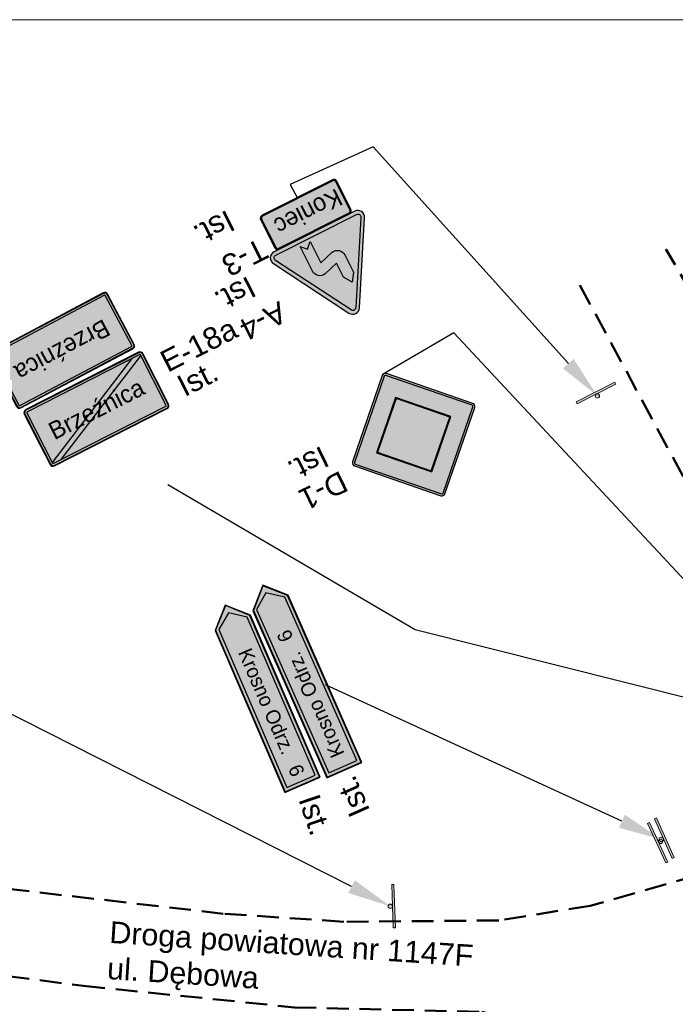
# Model space of a CAD drawing. Header units: millimetres. Extents: x -32728 to 16036, y -21222 to 1675.
# Tile 38 of 58: x 3018 to 3049, y 1627 to 1673. Entities that reach past the tile are written whole.
import ezdxf
from ezdxf import colors
from ezdxf.entities.mleader import LeaderData, LeaderLine
from ezdxf.math import Vec2, Vec3

# ---------------------------------------------------------------- set-up
doc = ezdxf.new("R2010")
doc.units = ezdxf.units.MM
doc.linetypes.add('2', pattern=[1.5, 1, -0.5])
doc.layers.add('0  podklady', color=250, linetype='Continuous', lineweight=5, plot=False)
doc.layers.add('10 znaki pionowe istniejące', color=251, linetype='Continuous', lineweight=15)
doc.layers.add('2 krawedz jezdni', color=7, linetype='2', lineweight=50, true_color=0x000000)
doc.layers.add('4 wymiary', color=7, linetype='Continuous', lineweight=15, true_color=0x000000)
for name, color, linetype, true_color in [('ZWTraffic_Grey_0_0_0', 7, 'Continuous', 0x000000), ('ZWTraffic_Grey_0_148_66', 7, 'Continuous', 0x5e5e5e), ('ZWTraffic_Grey_1', 7, 'Continuous', 0x4c4c4c), ('ZWTraffic_Grey_2', 7, 'Continuous', 0xe1e1e1), ('ZWTraffic_Grey_255_0_0', 7, 'Continuous', 0x4c4c4c), ('ZWTraffic_Grey_255_255_255', 7, 'Continuous', 0xffffff), ('ZWTraffic_Grey_40', 7, 'Continuous', 0xbcbcbc)]:
    doc.layers.add(name, color=color, linetype=linetype, true_color=true_color)
doc.styles.add('Drogowy', font='Drogowa.ttf')
doc.styles.add('plan', font='arial.ttf', dxfattribs={"height": 1})
doc.styles.get("Standard").update_dxf_attribs({"font": 'arial.ttf'})
picture_1 = doc.add_image_def('image31.png', size_in_pixel=(1892, 893))

# ---------------------------------------------------------------- blocks, each defined once
blk = doc.blocks.new('Słupek')
h = blk.add_hatch(color=256)
h.paths.add_polyline_path([(-50, -5), (0, -5), (50, -5), (50, -10), (-50, -10)])
h.paths.add_polyline_path([(5, 0, 1), (-5, 0, 1)])
at = {"color": 7}
blk.add_lwpolyline([(-50, -5), (50, -5), (50, -10), (-50, -10)], close=True, dxfattribs=at)
blk.add_circle((0, 0), 5, dxfattribs=at)
blk = doc.blocks.new('P_Opis_Pionowe')
for tag, p in [('Symbol', (0, 0)), ('Stan', (5, 0))]:
    blk.add_attdef(tag, p, '', height=1)
at = {"flags": 1}
for tag, p in [('Wielkość', (0, -1.2)), ('Odblaskowość', (0, -2.4)), ('Aktywny', (0, -3.6)), ('Ilość', (0, -4.8)), ('Dodatkowe', (0, -6)), ('Kilometraż', (0, -7.2)), ('NrDrogi', (0, -8.4))]:
    blk.add_attdef(tag, p, '', height=1, dxfattribs=at)
blk = doc.blocks.new('T-3_')
at = {"layer": 'ZWTraffic_Grey_0_0_0'}
h = blk.add_hatch(color=256, dxfattribs=at)
h.dxf.hatch_style = 1
h.paths.add_polyline_path([(-392.5, 320), (-392.5, 30, 0.414214), (-362.5, 0), (362.5, 0, 0.414214), (392.5, 30), (392.5, 320, 0.414214), (362.5, 350), (-362.5, 350, 0.414214)])
h.paths.add_polyline_path([(-382.5, 320), (-382.5, 30, 0.414214), (-362.5, 10), (362.5, 10, 0.414214), (382.5, 30), (382.5, 320, 0.414214), (362.5, 340), (-362.5, 340, 0.414214)], flags=16)
h.paths.add_polyline_path([(-356.2, 286.6), (-356.2, 43.5), (339.6, 43.5), (339.6, 286.6)], flags=8)
at = {"layer": 'ZWTraffic_Grey_40'}
h = blk.add_hatch(color=256, dxfattribs=at)
h.dxf.hatch_style = 1
h.paths.add_polyline_path([(-382.5, 30), (-382.5, 320, -0.414214), (-362.5, 340), (362.5, 340, -0.414214), (382.5, 320), (382.5, 30, -0.414214), (362.5, 10), (-362.5, 10, -0.414214)])
at = {"layer": 'ZWTraffic_Grey_0_0_0'}
blk.add_lwpolyline([(-362.5, 0), (362.5, 0, 0.414214), (392.5, 30), (392.5, 320, 0.414214), (362.5, 350), (-362.5, 350, 0.414214), (-392.5, 320), (-392.5, 30, 0.414214)], format="xyb", close=True, dxfattribs=at)
at = {"layer": 'ZWTraffic_Grey_40'}
blk.add_lwpolyline([(-362.5, 10), (362.5, 10, 0.414214), (382.5, 30), (382.5, 320, 0.414214), (362.5, 340), (-362.5, 340, 0.414214), (-382.5, 320), (-382.5, 30, 0.414214), (-362.5, 10)], format="xyb", close=True, dxfattribs=at)
at = {"layer": 'ZWTraffic_Grey_0_0_0', "insert": (-361.5, 246.1), "char_height": 162, "width": 721.58, "attachment_point": 1, "style": 'Drogowy'}
blk.add_mtext('Koniec', dxfattribs=at)
blk = doc.blocks.new('A-4_')
at = {"layer": 'ZWTraffic_Grey_0_0_0'}
blk.add_hatch(color=256, dxfattribs=at).paths.add_polyline_path([(-151.7, 318.9), (-151.7, 497.1), (-100.8, 573.5), (-49.9, 497.1), (-49.9, 352.8), (89.1, 394, -0.468375), (179.3, 318.9), (179.3, 65.2), (128.4, 116.2), (77.4, 65.2), (77.4, 284.9), (-61.6, 243.7, -0.468375)])
at = {"layer": 'ZWTraffic_Grey_1'}
h = blk.add_hatch(color=256, dxfattribs=at)
h.dxf.hatch_style = 2
edge = h.paths.add_edge_path()
edge.add_arc((-415.9, 63), 63, 150, 269.98705)
edge.add_line((-415.9, 0), (-415.9, 0))
edge.add_line((-415.9, 0), (415.9, 0))
edge.add_line((415.9, 0), (415.9, 0))
edge.add_arc((415.9, 63), 63, 270, 390)
edge.add_line((470.4, 94.5), (54.6, 814.8))
edge.add_arc((0, 783.3), 63, 30, 150)
edge.add_line((-54.6, 814.8), (-470.4, 94.5))
h.paths.add_polyline_path([(-440.1, 77, 0.57735), (-415.9, 35), (415.9, 35, 0.57735), (440.1, 77), (24.2, 797.3, 0.57735), (-24.2, 797.3)])
h.paths.add_polyline_path([(-210, 52.5), (-210, 107.5, -0.385314), (120.9, 473.2), (216.6, 430), (131.4, 368.7, 0.385314), (-105, 107.5), (-105, 52.5), (-157.5, 107.5)], flags=16)
at = {"layer": 'ZWTraffic_Grey_2'}
h = blk.add_hatch(color=256, dxfattribs=at)
h.paths.add_polyline_path([(-440.1, 77), (-24.2, 797.3, -0.57735), (24.2, 797.3), (440.1, 77, -0.57735), (415.9, 35), (-415.9, 35, -0.57735)])
h.paths.add_polyline_path([(-151.7, 318.9), (-151.7, 497.1), (-100.8, 573.5), (-49.9, 497.1), (-49.9, 352.8), (89.1, 394, -0.468375), (179.3, 318.9), (179.3, 65.2), (128.4, 116.2), (77.4, 65.2), (77.4, 284.9), (-61.6, 243.7, -0.468375)])
at = {"layer": 'ZWTraffic_Grey_0_0_0'}
blk.add_lwpolyline([(179.3, 318.9), (179.3, 65.2), (128.4, 116.2), (77.4, 65.2), (77.4, 284.9), (-61.6, 243.7, -0.468375), (-151.7, 318.9), (-151.7, 497.1), (-100.8, 573.5), (-49.9, 497.1), (-49.9, 352.8), (89.1, 394, -0.468375)], format="xyb", close=True, dxfattribs=at)
at = {"layer": 'ZWTraffic_Grey_1'}
blk.add_lwpolyline([(415.9, 0, 0.57735), (470.4, 94.5), (54.6, 814.8, 0.57735), (-54.6, 814.8), (-470.4, 94.5, 0.57735), (-415.9, 0)], format="xyb", close=True, dxfattribs=at)
at = {"layer": 'ZWTraffic_Grey_2'}
blk.add_lwpolyline([(415.9, 35), (-415.9, 35, -0.57735), (-440.1, 77), (-24.2, 797.3, -0.57735), (24.2, 797.3), (440.1, 77, -0.57735)], format="xyb", close=True, dxfattribs=at)
blk = doc.blocks.new('D-1_')
at = {"layer": 'ZWTraffic_Grey_0_0_0'}
h = blk.add_hatch(color=256, dxfattribs=at)
h.dxf.hatch_style = 1
h.paths.add_polyline_path([(-615.2, 602.8), (-21.2, 8.8, 0.414214), (21.2, 8.8), (615.2, 602.8, 0.414214), (615.2, 645.2), (21.2, 1239.2, 0.414214), (-21.2, 1239.2), (-615.2, 645.2, 0.414214)])
h.paths.add_polyline_path([(-602.5, 615.5), (-8.5, 21.5, 0.414214), (8.5, 21.5), (602.5, 615.5, 0.414214), (602.5, 632.5), (8.5, 1226.4, 0.414214), (-8.5, 1226.4), (-602.5, 632.5, 0.414214)], flags=16)
h.paths.add_polyline_path([(0, 242.1), (-381.8, 624), (0, 1005.8), (381.8, 624)], flags=0)
h.paths.add_polyline_path([(0, 254.9), (-369.1, 624), (0, 993.1), (369.1, 624)], flags=0)
h = blk.add_hatch(color=256, dxfattribs=at)
h.dxf.hatch_style = 1
h.paths.add_polyline_path([(-381.4, 624), (0, 1006.1), (381.9, 624), (0, 242.1)])
h.paths.add_polyline_path([(-369.1, 624), (0, 993.1), (369.1, 624), (0, 254.9)], flags=16)
at = {"layer": 'ZWTraffic_Grey_2'}
h = blk.add_hatch(color=256, dxfattribs=at)
h.dxf.hatch_style = 1
h.paths.add_polyline_path([(0, 254.9), (369.1, 624), (0, 993.1), (-369.1, 624)])
at = {"layer": 'ZWTraffic_Grey_255_255_255'}
h = blk.add_hatch(color=256, dxfattribs=at)
h.dxf.hatch_style = 1
h.paths.add_polyline_path([(-602.5, 615.5, -0.414214), (-602.5, 632.5), (-8.5, 1226.4, -0.414214), (8.5, 1226.4), (602.5, 632.5, -0.414214), (602.5, 615.5), (8.5, 21.5, -0.414214), (-8.5, 21.5)])
h.paths.add_polyline_path([(-381.4, 624), (0, 1006.1), (381.9, 624), (0, 242.1)], flags=16)
h.paths.add_polyline_path([(-369.1, 624), (0, 993.1), (369.1, 624), (0, 254.9)], flags=0)
at = {"layer": 'ZWTraffic_Grey_0_0_0'}
for points in [[(21.2, 8.8), (615.2, 602.8, 0.414214), (615.2, 645.2), (21.2, 1239.2, 0.414214), (-21.2, 1239.2), (-615.2, 645.2, 0.414214), (-615.2, 602.8), (-21.2, 8.8, 0.414214)], [(8.5, 21.5), (602.5, 615.5, 0.414214), (602.5, 632.5), (8.5, 1226.4, 0.414214), (-8.5, 1226.4), (-602.5, 632.5, 0.414214), (-602.5, 615.5), (-8.5, 21.5, 0.414214), (8.5, 21.5)]]:
    blk.add_lwpolyline(points, format="xyb", close=True, dxfattribs=at)
for points in [[(0, 242.1), (381.9, 624), (0, 1006.1), (-381.4, 624), (0, 242.1)], [(0, 254.9), (369.1, 624), (0, 993.1), (-369.1, 624), (0, 254.9)]]:
    blk.add_lwpolyline(points, close=True, dxfattribs=at)
blk = doc.blocks.new('E-17a_64414_')
at = {"layer": 'ZWTraffic_Grey_0_148_66'}
h = blk.add_hatch(color=256, dxfattribs=at)
edge = h.paths.add_edge_path()
edge.add_line((-582.701, 0), (582.701, 0))
edge.add_arc((582.7, 30.001), 30.001, 270.0013265, 359.9986735)
edge.add_line((612.701, 30), (612.701, 552.43))
edge.add_arc((582.7, 552.429), 30.001, 0.0013265, 89.9986735)
edge.add_line((582.701, 582.43), (-582.701, 582.43))
edge.add_arc((-582.7, 552.429), 30.001, 90.0013265, 179.9986735)
edge.add_line((-612.701, 552.43), (-612.701, 30))
edge.add_arc((-582.7, 30.001), 30.001, 180.0013265, 269.9986735)
edge = h.paths.add_edge_path(flags=0)
edge.add_line((-582.701, 5), (582.701, 5))
edge.add_arc((582.7, 30.001), 25.001, 270.0013265, 359.9986735)
edge.add_line((607.701, 30), (607.701, 552.43))
edge.add_arc((582.7, 552.429), 25.001, 0.0013265, 89.9986735)
edge.add_line((582.701, 577.43), (-582.701, 577.43))
edge.add_arc((-582.7, 552.429), 25.001, 90.0013265, 179.9986735)
edge.add_line((-607.701, 552.43), (-607.701, 30))
edge.add_arc((-582.7, 30.001), 25.001, 180.0013265, 269.9986735)
h = blk.add_hatch(color=256, dxfattribs=at)
edge = h.paths.add_edge_path()
edge.add_line((-582.701, 25), (582.701, 25))
edge.add_arc((582.701, 30), 5, 270.0013265, 359.9986735)
edge.add_line((587.701, 30), (587.701, 552.43))
edge.add_arc((582.701, 552.43), 5, 0.0013265, 89.9986735)
edge.add_line((582.701, 557.43), (-582.701, 557.43))
edge.add_arc((-582.701, 552.43), 5, 90.0013265, 179.9986735)
edge.add_line((-587.701, 552.43), (-587.701, 30))
edge.add_arc((-582.701, 30), 5, 180.0013265, 269.9986735)
at = {"layer": 'ZWTraffic_Grey_255_255_255'}
h = blk.add_hatch(color=256, dxfattribs=at)
edge = h.paths.add_edge_path()
edge.add_line((-582.701, 5), (582.701, 5))
edge.add_arc((582.7, 30.001), 25.001, 270.0013265, 359.9986735)
edge.add_line((607.701, 30), (607.701, 552.43))
edge.add_arc((582.7, 552.429), 25.001, 0.0013265, 89.9986735)
edge.add_line((582.701, 577.43), (-582.701, 577.43))
edge.add_arc((-582.7, 552.429), 25.001, 90.0013265, 179.9986735)
edge.add_line((-607.701, 552.43), (-607.701, 30))
edge.add_arc((-582.7, 30.001), 25.001, 180.0013265, 269.9986735)
edge = h.paths.add_edge_path(flags=0)
edge.add_line((-582.701, 25), (582.701, 25))
edge.add_arc((582.701, 30), 5, 270.0013265, 359.9986735)
edge.add_line((587.701, 30), (587.701, 552.43))
edge.add_arc((582.701, 552.43), 5, 0.0013265, 89.9986735)
edge.add_line((582.701, 557.43), (-582.701, 557.43))
edge.add_arc((-582.701, 552.43), 5, 90.0013265, 179.9986735)
edge.add_line((-587.701, 552.43), (-587.701, 30))
edge.add_arc((-582.701, 30), 5, 180.0013265, 269.9986735)
at = {"layer": 'ZWTraffic_Grey_0_148_66'}
blk.add_lwpolyline([(-582.701, 0), (582.701, 0, 0.4142), (612.701, 30), (612.701, 552.43, 0.4142), (582.701, 582.43), (-582.701, 582.43, 0.4142), (-612.701, 552.43), (-612.701, 30, 0.4142)], format="xyb", close=True, dxfattribs=at)
at = {"layer": 'ZWTraffic_Grey_255_255_255'}
for points in [[(-582.701, 5), (582.701, 5, 0.4142), (607.701, 30), (607.701, 552.43, 0.4142), (582.701, 577.43), (-582.701, 577.43, 0.4142), (-607.701, 552.43), (-607.701, 30, 0.4142)], [(-582.701, 25), (582.701, 25, 0.4142), (587.701, 30), (587.701, 552.43, 0.4142), (582.701, 557.43), (-582.701, 557.43, 0.4142), (-587.701, 552.43), (-587.701, 30, 0.4142)]]:
    blk.add_lwpolyline(points, format="xyb", close=True, dxfattribs=at)
at = {"layer": 'ZWTraffic_Grey_255_255_255', "insert": (0, 291.215), "char_height": 162, "attachment_point": 5, "style": 'Drogowy'}
blk.add_mtext('{\\fDROGOWA;Brzeźnica}', dxfattribs=at)
blk = doc.blocks.new('E-18a_71229_')
at = {"layer": 'ZWTraffic_Grey_0_148_66'}
h = blk.add_hatch(color=256, dxfattribs=at)
edge = h.paths.add_edge_path()
edge.add_line((-582.7, 0), (582.7, 0))
edge.add_arc((582.7, 30), 30, 270.00133, 359.99867)
edge.add_line((612.7, 30), (612.7, 552.4))
edge.add_arc((582.7, 552.4), 30, 0.00133, 89.99867)
edge.add_line((582.7, 582.4), (-582.7, 582.4))
edge.add_arc((-582.7, 552.4), 30, 90.00133, 179.99867)
edge.add_line((-612.7, 552.4), (-612.7, 30))
edge.add_arc((-582.7, 30), 30, 180.00133, 269.99867)
edge = h.paths.add_edge_path(flags=0)
edge.add_line((-582.7, 5), (582.7, 5))
edge.add_arc((582.7, 30), 25, 270.00133, 359.99867)
edge.add_line((607.7, 30), (607.7, 552.4))
edge.add_arc((582.7, 552.4), 25, 0.00133, 89.99867)
edge.add_line((582.7, 577.4), (-582.7, 577.4))
edge.add_arc((-582.7, 552.4), 25, 90.00133, 179.99867)
edge.add_line((-607.7, 552.4), (-607.7, 30))
edge.add_arc((-582.7, 30), 25, 180.00133, 269.99867)
h = blk.add_hatch(color=256, dxfattribs=at)
edge = h.paths.add_edge_path()
edge.add_line((-582.7, 25), (582.7, 25))
edge.add_arc((582.7, 30), 5, 270.00133, 359.99867)
edge.add_line((587.7, 30), (587.7, 552.4))
edge.add_arc((582.7, 552.4), 5, 0.00133, 89.99867)
edge.add_line((582.7, 557.4), (-582.7, 557.4))
edge.add_arc((-582.7, 552.4), 5, 90.00133, 179.99867)
edge.add_line((-587.7, 552.4), (-587.7, 30))
edge.add_arc((-582.7, 30), 5, 180.00133, 269.99867)
at = {"layer": 'ZWTraffic_Grey_255_0_0'}
h = blk.add_hatch(color=256, dxfattribs=at)
edge = h.paths.add_edge_path()
edge.add_line((-582.7, 25), (-501.9, 25))
edge.add_line((-501.9, 25), (587.7, 542.9))
edge.add_line((587.7, 542.9), (587.7, 552.4))
edge.add_arc((582.7, 552.4), 5, 0, 90)
edge.add_line((582.7, 557.4), (501.9, 557.4))
edge.add_line((501.9, 557.4), (-587.7, 39.6))
edge.add_line((-587.7, 39.6), (-587.7, 30))
edge.add_arc((-582.7, 30), 5, 180, 270)
at = {"layer": 'ZWTraffic_Grey_255_255_255'}
h = blk.add_hatch(color=256, dxfattribs=at)
edge = h.paths.add_edge_path()
edge.add_line((-582.7, 5), (582.7, 5))
edge.add_arc((582.7, 30), 25, 270.00133, 359.99867)
edge.add_line((607.7, 30), (607.7, 552.4))
edge.add_arc((582.7, 552.4), 25, 0.00133, 89.99867)
edge.add_line((582.7, 577.4), (-582.7, 577.4))
edge.add_arc((-582.7, 552.4), 25, 90.00133, 179.99867)
edge.add_line((-607.7, 552.4), (-607.7, 30))
edge.add_arc((-582.7, 30), 25, 180.00133, 269.99867)
edge = h.paths.add_edge_path(flags=0)
edge.add_line((-582.7, 25), (582.7, 25))
edge.add_arc((582.7, 30), 5, 270.00133, 359.99867)
edge.add_line((587.7, 30), (587.7, 552.4))
edge.add_arc((582.7, 552.4), 5, 0.00133, 89.99867)
edge.add_line((582.7, 557.4), (-582.7, 557.4))
edge.add_arc((-582.7, 552.4), 5, 90.00133, 179.99867)
edge.add_line((-587.7, 552.4), (-587.7, 30))
edge.add_arc((-582.7, 30), 5, 180.00133, 269.99867)
at = {"layer": 'ZWTraffic_Grey_0_148_66'}
blk.add_lwpolyline([(-582.7, 0), (582.7, 0, 0.4142), (612.7, 30), (612.7, 552.4, 0.4142), (582.7, 582.4), (-582.7, 582.4, 0.4142), (-612.7, 552.4), (-612.7, 30, 0.4142)], format="xyb", close=True, dxfattribs=at)
at = {"layer": 'ZWTraffic_Grey_255_0_0'}
blk.add_lwpolyline([(-582.7, 25), (-501.9, 25), (587.7, 542.9), (587.7, 552.4, 0.414214), (582.7, 557.4), (501.9, 557.4), (-587.7, 39.6), (-587.7, 30, 0.414214)], format="xyb", close=True, dxfattribs=at)
at = {"layer": 'ZWTraffic_Grey_255_255_255'}
for points in [[(-582.7, 5), (582.7, 5, 0.4142), (607.7, 30), (607.7, 552.4, 0.4142), (582.7, 577.4), (-582.7, 577.4, 0.4142), (-607.7, 552.4), (-607.7, 30, 0.4142)], [(-582.7, 25), (582.7, 25, 0.4142), (587.7, 30), (587.7, 552.4, 0.4142), (582.7, 557.4), (-582.7, 557.4, 0.4142), (-587.7, 552.4), (-587.7, 30, 0.4142)]]:
    blk.add_lwpolyline(points, format="xyb", close=True, dxfattribs=at)
at = {"layer": 'ZWTraffic_Grey_255_255_255', "insert": (0, 291.2), "char_height": 162, "attachment_point": 5, "style": 'Drogowy'}
blk.add_mtext('{\\fDROGOWA;Brzeźnica}', dxfattribs=at)
blk = doc.blocks.new('E-4_1970_')
at = {"layer": 'ZWTraffic_Grey_0_148_66'}
h = blk.add_hatch(color=256, dxfattribs=at)
h.paths.add_polyline_path([(-930.845, 0), (753.743, 0), (930.845, 177.102), (753.743, 354.204), (-930.845, 354.204)])
h.paths.add_polyline_path([(-925.845, 5), (753.743, 5), (925.845, 177.102), (753.743, 349.204), (-925.845, 349.204)], flags=0)
blk.add_hatch(color=256, dxfattribs=at).paths.add_polyline_path([(-895.845, 35), (748.743, 35), (855.0042, 177.102), (748.743, 319.204), (-895.845, 319.204)])
at = {"layer": 'ZWTraffic_Grey_255_255_255'}
h = blk.add_hatch(color=256, dxfattribs=at)
h.paths.add_polyline_path([(-925.845, 5), (753.743, 5), (925.845, 177.102), (753.743, 349.204), (-925.845, 349.204)])
h.paths.add_polyline_path([(-895.845, 35), (748.743, 35), (855.0042, 177.102), (748.743, 319.204), (-895.845, 319.204)], flags=0)
at = {"layer": 'ZWTraffic_Grey_0_148_66'}
for points in [[(-930.845, 0), (753.743, 0), (930.845, 177.102), (753.743, 354.204), (-930.845, 354.204)], [(-895.845, 35), (748.743, 35), (855.0042, 177.102), (748.743, 319.204), (-895.845, 319.204)]]:
    blk.add_lwpolyline(points, close=True, dxfattribs=at)
at = {"layer": 'ZWTraffic_Grey_255_255_255'}
blk.add_lwpolyline([(-925.845, 5), (753.743, 5), (925.845, 177.102), (753.743, 349.204), (-925.845, 349.204)], close=True, dxfattribs=at)
at = {"layer": 'ZWTraffic_Grey_255_255_255', "char_height": 132, "attachment_point": 4, "style": 'Drogowy'}
for s, insert in [('{\\fDROGOWA;Krosno Odrz.}', (-792.845, 177.102)), ('{\\fDROGOWA;6}', (371.263, 177.102))]:
    blk.add_mtext(s, dxfattribs=dict(at, insert=insert))
blk = doc.blocks.new('E-4_5470_')
at = {"layer": 'ZWTraffic_Grey_0_148_66'}
h = blk.add_hatch(color=256, dxfattribs=at)
h.paths.add_polyline_path([(-723.743, 0), (900.845, 0), (900.845, 354.204), (-723.743, 354.204), (-900.845, 177.102)])
h.paths.add_polyline_path([(-723.743, 5), (895.845, 5), (895.845, 349.204), (-723.743, 349.204), (-895.845, 177.102)], flags=0)
blk.add_hatch(color=256, dxfattribs=at).paths.add_polyline_path([(-718.743, 35), (865.845, 35), (865.845, 319.204), (-718.743, 319.204), (-825.0042, 177.102)])
at = {"layer": 'ZWTraffic_Grey_255_255_255'}
h = blk.add_hatch(color=256, dxfattribs=at)
h.paths.add_polyline_path([(-723.743, 5), (895.845, 5), (895.845, 349.204), (-723.743, 349.204), (-895.845, 177.102)])
h.paths.add_polyline_path([(-718.743, 35), (865.845, 35), (865.845, 319.204), (-718.743, 319.204), (-825.0042, 177.102)], flags=0)
at = {"layer": 'ZWTraffic_Grey_0_148_66'}
for points in [[(-723.743, 0), (900.845, 0), (900.845, 354.204), (-723.743, 354.204), (-900.845, 177.102)], [(-718.743, 35), (865.845, 35), (865.845, 319.204), (-718.743, 319.204), (-825.0042, 177.102)]]:
    blk.add_lwpolyline(points, close=True, dxfattribs=at)
at = {"layer": 'ZWTraffic_Grey_255_255_255'}
blk.add_lwpolyline([(-723.743, 5), (895.845, 5), (895.845, 349.204), (-723.743, 349.204), (-895.845, 177.102)], close=True, dxfattribs=at)
at = {"layer": 'ZWTraffic_Grey_255_255_255', "char_height": 132, "attachment_point": 4, "style": 'Drogowy'}
for s, insert in [('{\\fDROGOWA;Krosno Odrz.}', (-455.743, 177.102)), ('{\\fDROGOWA;6}', (708.365, 177.102))]:
    blk.add_mtext(s, dxfattribs=dict(at, insert=insert))

msp = doc.modelspace()

# ---------------------------------------------------------------- linework, layer by layer
at = {"layer": '2 krawedz jezdni', "color": 0}
for points in [[(3142.399, 1660.491), (3126.446, 1659.4), (3110.805, 1657.893), (3100.308, 1656.282), (3090.591, 1654.203), (3081.601, 1650.462), (3072.768, 1645.213), (3069.546, 1643.083), (3067.052, 1641.732), (3064.765, 1640.9), (3062.894, 1641.316), (3060.712, 1642.096), (3058.529, 1644.746), (3048.189, 1662.258)], [(3044.239, 1660.595), (3053.229, 1643.914), (3055.308, 1640.329), (3055.464, 1638.302), (3054.736, 1636.432), (3053.437, 1634.925), (3049.644, 1633.418), (3044.707, 1632.015), (3040.498, 1631.339), (3033.373, 1631.28), (3027.819, 1631.651), (3017.478, 1632.846), (3005.059, 1635.34), (2987.131, 1639.861)], [(2986.144, 1635.496), (3003.084, 1631.547), (3013.425, 1629.364), (3021.375, 1628.325), (3031.093, 1627.338), (3039.719, 1627.13), (3047.357, 1625.311), (3055.1, 1622.869), (3065.649, 1618.192), (3072.975, 1613.879), (3081.091, 1606.114), (3095.268, 1589.82)]]:
    msp.add_lwpolyline(points, dxfattribs=at)

# ---------------------------------------------------------------- block references
at = {"layer": '10 znaki pionowe istniejące'}
for name, p, xscale, yscale, zscale, rotation in [('T-3_', (3031.222, 1664.633), 0.005, 0.005, 0.005, 206.8008349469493), ('A-4_', (3032.011, 1663.071), 0.005, 0.005, 0.005, 206.8008349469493), ('E-17a_64414_', (3019.717, 1658.881), 0.005, 0.005, 0.005, 207.8781915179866), ('D-1_', (3035.214, 1656.517), 0.005, 0.005, 0.005, 205.9843705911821), ('E-18a_71229_', (3022.641, 1653.593), 0.005, 0.005, 0.005, 26.998362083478), ('Słupek', (3045.041, 1655.497), 0.02, 0.02, 0.02, 206.8008349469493), ('E-4_1970_', (3032.322, 1642.875), 0.004999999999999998, 0.004999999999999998, 0.004999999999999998, 113.8387401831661), ('E-4_5470_', (3028.871, 1641.375), 0.005, 0.005, 0.005, 293.2856607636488), ('Słupek', (3047.989, 1635.072), 0.01999999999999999, 0.01999999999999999, 0.01999999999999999, 113.8387401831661), ('Słupek', (3047.951, 1634.981), 0.01999999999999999, 0.01999999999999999, 0.01999999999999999, 294.8996518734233), ('Słupek', (3035.508, 1631.994), 0.01999999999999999, 0.01999999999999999, 0.01999999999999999, 92.12109639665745)]:
    msp.add_blockref(name, p, dxfattribs=dict(at, xscale=xscale, yscale=yscale, zscale=zscale, rotation=rotation))
ref = msp.add_blockref('P_Opis_Pionowe', (3029.515, 1662.79), dxfattribs=dict(at, rotation=206.8008349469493))
ref.add_attrib('Symbol', 'T-3', (3029.515, 1662.79), dxfattribs={"layer": '0', "height": 1, "rotation": 206.8008})
ref.add_attrib('Stan', 'Ist.', (3028, 1664.087), dxfattribs={"layer": '0', "height": 1, "rotation": 206.8008})
ref = msp.add_blockref('P_Opis_Pionowe', (3030.401, 1659.887), dxfattribs=dict(at, rotation=206.8008349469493))
ref.add_attrib('Symbol', 'A-4', (3030.401, 1659.887), dxfattribs={"layer": '0', "height": 1, "rotation": 206.8008})
ref.add_attrib('Stan', 'Ist.', (3028.969, 1661.041), dxfattribs={"layer": '0', "height": 1, "rotation": 206.8008})
ref = msp.add_blockref('P_Opis_Pionowe', (3025.256, 1656.56), dxfattribs=dict(at, rotation=26.99836208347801))
ref.add_attrib('Symbol', 'E-18a', (3025.256, 1656.56), dxfattribs={"layer": '0', "height": 1, "rotation": 386.9984})
ref.add_attrib('Stan', 'Ist.', (3026.036, 1655.435), dxfattribs={"layer": '0', "height": 1, "rotation": 386.9984})
ref = msp.add_blockref('P_Opis_Pionowe', (3033.215, 1652.072), dxfattribs=dict(at, rotation=205.9843705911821))
ref.add_attrib('Symbol', 'D-1', (3033.215, 1652.072), dxfattribs={"layer": '0', "height": 1, "rotation": 205.9844})
ref.add_attrib('Stan', 'Ist.', (3032.344, 1653.219), dxfattribs={"layer": '0', "height": 1, "rotation": 205.9844})
for p, rotation in [((3036.616, 1631.823), 113.8387401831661), ((3029.661, 1641.663), 288.7160257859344)]:
    msp.add_blockref('P_Opis_Pionowe', p, dxfattribs=dict(at, rotation=rotation)).add_auto_attribs({'Stan': 'Ist.'})

# ---------------------------------------------------------------- texts
at = {"layer": '4 wymiary', "insert": (3022.619, 1631.307), "char_height": 1, "width": 16.73043, "attachment_point": 1, "rotation": 356.275, "style": 'plan'}
msp.add_mtext('Droga powiatowa nr 1147F ul. Dębowa', dxfattribs=at)

# ---------------------------------------------------------------- pictures from other files: only their frames are drawn
at = {"layer": '0  podklady'}
image = msp.add_image(picture_1, insert=(2974.479, 1586.903), size_in_units=(182.041, 85.921), dxfattribs=at)
image.dxf.flags = 7

# ---------------------------------------------------------------- leaders
at = {"layer": '10 znaki pionowe istniejące'}
ml = msp.add_multileader_mtext('Standard', dxfattribs=at)
ml.set_content('', color=256)
ml.set_leader_properties()
ml.build(insert=Vec2(0, 0))
ml.multileader.update_dxf_attribs({"has_dogleg": 0, "arrow_head_size": 2})
ctx = ml.context
ctx.base_point, ctx.arrow_head_size, ctx.plane_origin = Vec3(3027.222, 1664.633), 2, Vec3(0, 316.759)
ctx.text_align_type = 2
notes = []
notes.append((ctx, [(0, (1, 1, 0), (3039.222, 1664.633), (-1, 0), 8, [(0, [(3045.041, 1655.497), (3034.718, 1666.974), (3030.893, 1665.227)], 256, [])])]))
ctx.mtext.insert, ctx.mtext.alignment, ctx.mtext.flow_direction = Vec3(3029.222, 1666.633), 3, 5
ml = msp.add_multileader_mtext('Standard', dxfattribs=at)
ml.set_content('', color=256)
ml.set_leader_properties()
ml.build(insert=Vec2(0, 0))
ml.multileader.update_dxf_attribs({"has_dogleg": 0, "arrow_head_size": 2})
ctx = ml.context
ctx.base_point, ctx.arrow_head_size, ctx.plane_origin = Vec3(3031.185, 1656.492), 2, Vec3(-1.062, 319.237)
ctx.text_align_type = 2
notes.append((ctx, [(0, (1, 1, 0), (3043.185, 1656.492), (-1, 0), 8, [(0, [(3050.912, 1645.027), (3038.429, 1658.409)], 256, [])])]))
ctx.mtext.insert, ctx.mtext.alignment, ctx.mtext.flow_direction = Vec3(3033.185, 1658.492), 3, 5
ml = msp.add_multileader_mtext('Standard', dxfattribs=at)
ml.set_content('', color=256)
ml.set_leader_properties()
ml.build(insert=Vec2(0, 0))
ml.multileader.update_dxf_attribs({"has_dogleg": 0, "arrow_head_size": 2})
ctx = ml.context
ctx.base_point, ctx.arrow_head_size, ctx.plane_origin = Vec3(3021.261, 1651.407), 2, Vec3(0, 316.759)
ctx.text_align_type = 2
notes.append((ctx, [(0, (1, 1, 0), (3033.261, 1651.407), (-1, 0), 8, [(0, [(3053.409, 1640.52), (3036.658, 1644.724)], 256, [])])]))
ctx.mtext.insert, ctx.mtext.alignment, ctx.mtext.flow_direction = Vec3(3023.261, 1653.407), 3, 5
ml = msp.add_multileader_mtext('Standard', dxfattribs=at)
ml.set_content('', color=256)
ml.set_leader_properties()
ml.build(insert=Vec2(0, 0))
ml.multileader.update_dxf_attribs({"has_dogleg": 0, "arrow_head_size": 2})
ctx = ml.context
ctx.base_point, ctx.arrow_head_size, ctx.plane_origin = Vec3(3011.581, 1642.813), 2, Vec3(0, 316.759)
notes.append((ctx, [(0, (1, 1, 0), (3023.581, 1642.813), (-1, 0), 8, [(0, [(3035.508, 1631.994), (3014.299, 1642.738)], 256, [])])]))
ctx.mtext.insert, ctx.mtext.flow_direction = Vec3(3013.581, 1644.813), 5
ml = msp.add_multileader_mtext('Standard', dxfattribs=at)
ml.set_content('', color=256)
ml.set_leader_properties()
ml.build(insert=Vec2(0, 0))
ml.multileader.update_dxf_attribs({"has_dogleg": 0, "arrow_head_size": 2})
ctx = ml.context
ctx.base_point, ctx.arrow_head_size, ctx.plane_origin = Vec3(3028.518, 1642.198), 2, Vec3(0, 316.759)
ctx.text_align_type = 2
notes.append((ctx, [(0, (1, 1, 0), (3040.518, 1642.198), (-1, 0), 8, [(0, [(3047.989, 1635.072)], 256, [])])]))
ctx.mtext.insert, ctx.mtext.alignment, ctx.mtext.flow_direction = Vec3(3030.518, 1644.198), 3, 5
ml = msp.add_multileader_mtext('Standard', dxfattribs=at)
ml.set_content('', color=256)
ml.set_leader_properties()
ml.build(insert=Vec2(0, 0))
ml.multileader.update_dxf_attribs({"has_dogleg": 0, "arrow_head_size": 2})
ctx = ml.context
ctx.base_point, ctx.arrow_head_size, ctx.plane_origin = Vec3(3045.383, 1603.499), 2, Vec3(0, 316.759)
ctx.text_align_type = 2
notes.append((ctx, [(0, (1, 1, 0), (3057.383, 1603.499), (-1, 0), 8, [(0, [(3058.593, 1629.396)], 256, [])])]))
ctx.mtext.insert, ctx.mtext.alignment, ctx.mtext.flow_direction = Vec3(3047.383, 1605.499), 3, 5
for ctx, leaders in notes:
    for number, flags, end, landing, length, lines in leaders:
        leader = LeaderData()
        leader.index, (leader.has_last_leader_line, leader.has_dogleg_vector, leader.attachment_direction) = number, flags
        leader.last_leader_point, leader.dogleg_vector, leader.dogleg_length = Vec3(end), Vec3(landing), length
        for number, points, colour, breaks in lines:
            line = LeaderLine()
            line.index, line.vertices, line.color, line.breaks = number, Vec3.list(points), colors.encode_raw_color(colour), breaks
            leader.lines.append(line)
        ctx.leaders.append(leader)

doc.saveas('drawing.dxf')
